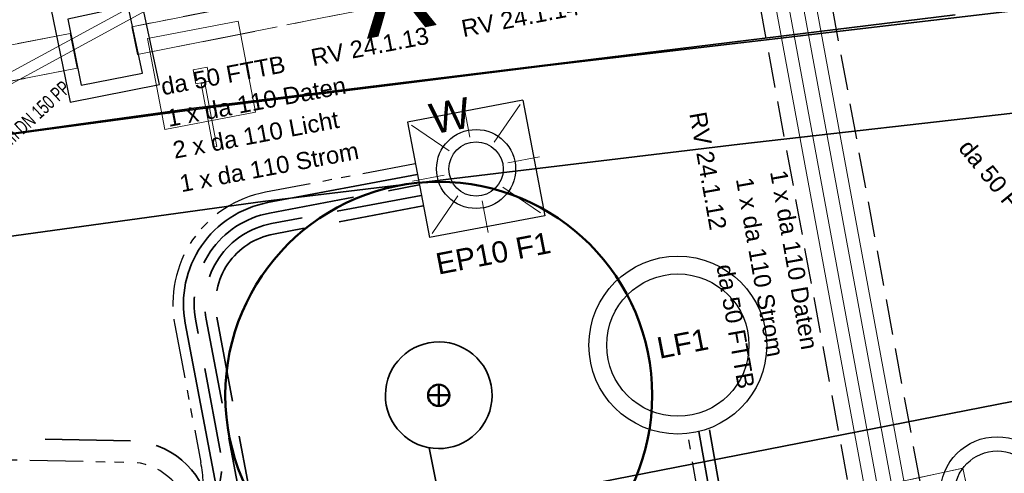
# Model space of a CAD drawing. Extents: x 3503752 to 3504470, y 5375172 to 5375556.
# Tile 14 of 77: x 3504222.39 to 3504236.23, y 5375396.13 to 5375402.5. Entities that reach past the tile are written whole.
import ezdxf

# ---------------------------------------------------------------- set-up
doc = ezdxf.new("R2010")
doc.units = 0
doc.header["$MEASUREMENT"] = 0
for name, pattern in [('1', [1.4, 0.5, -0.2, 0.5, -0.2]), ('2', [3.4, 1.2, -0.5, 1.2, -0.5]), ('237', [1.5, 0.75, -0.18, 0.13, -0.13, 0.13, -0.18]), ('239', [2.09, 0.75, -0.18, 0.75, -0.18, 0.05, -0.18]), ('33', [12, 4, -8]), ('38', [5.5, 4, -0.5, 0.5, -0.5]), ('85', [2.7501, 2.0001, -0.25, 0.25, -0.25])]:
    doc.linetypes.add(name, pattern=pattern)
for name, color, linetype in [('4WB_KANALISATION', 7, 'Continuous'), ('4WP_KANCAD', 7, 'Continuous'), ('_4WP_FW_PLANUN', 7, 'Continuous'), ('_4WP_GRABEN', 7, 'Continuous'), ('_4WP_KANAL_STILL', 7, 'Continuous'), ('_4WP_KANCAD', 7, 'Continuous'), ('_4WP_KANCAD-T', 7, 'Continuous'), ('_4WP_LICHT-KSR', 7, 'Continuous'), ('_4WP_LICHT-LAMPE', 7, 'Continuous'), ('_4WP_STADT-WERBE', 7, 'Continuous'), ('_4WP_STADT_BEW_S', 7, 'Continuous'), ('_4WP_STADT_DATEN', 7, 'Continuous'), ('_4WP_STADT_FTT3', 7, 'Continuous'), ('_4WP_STADT_STROM', 7, 'Continuous'), ('BHM_BAUM_NEU', 7, 'Continuous'), ('K_FLURSTUECKE', 7, 'Continuous'), ('K_GRENZEN-UNABGE', 7, 'Continuous'), ('PUNKTHOEHENATTDEF', 7, 'Continuous'), ('PUNKTNUMMERNATTDEF', 7, 'Continuous'), ('PUNKTSPEZIFIKATION', 7, 'Continuous'), ('V_FAHRBAHNRAND', 7, 'Continuous'), ('X_BE_STELE50', 7, 'Continuous')]:
    doc.layers.add(name, color=color, linetype=linetype)
doc.styles.add('100', font='TXT', dxfattribs={"width": 0.7, "height": 0.2})
doc.styles.add('121', font='ARIAL.TTF', dxfattribs={"height": 0.24})
doc.styles.add('179', font='ARIAL.TTF', dxfattribs={"height": 0.24})
doc.styles.add('24', font='ARIAL.TTF', dxfattribs={"height": 0.43})
doc.styles.add('387', font='ARIAL.TTF', dxfattribs={"height": 0.24})
doc.styles.add('399', font='ARIAL.TTF', dxfattribs={"height": 0.3})
doc.styles.add('412', font='ARIAL.TTF', dxfattribs={"height": 0.24})
doc.styles.add('507', font='TXT', dxfattribs={"width": 0.8, "height": 1.5})
doc.styles.add('530', font='ARIAL.TTF', dxfattribs={"height": 0.3})

# ---------------------------------------------------------------- blocks, each defined once
blk = doc.blocks.new('LEITSYSTEM_BRA2')
at = {"color": 251, "linetype": 'Continuous', "lineweight": 13}
for points in [[(-0.65, 0.65), (0.65, 0.65), (0.65, -0.65), (-0.65, -0.65), (-0.65, 0.65)], [(-1.02, 0.025), (-0.11, 0.025), (-0.11, -0.025), (-1.02, -0.025), (-1.02, 0.025)], [(-0.11, 0.02), (-0.1, 0.02), (-0.1, -0.02), (-0.11, -0.02), (-0.11, 0.02)], [(-0.1, 0.1), (0.1, 0.1), (0.1, -0.1), (-0.1, -0.1), (-0.1, 0.1)]]:
    blk.add_lwpolyline(points, dxfattribs=at)
blk = doc.blocks.new('WP_LP_1010')
at = {"color": 1, "linetype": 'Continuous', "lineweight": 13}
for p, q in [((0, 0.454947), (0, 0.909893)), ((0, 0.909893), (0, 0.454947)), ((-0.776636, 0.776649), (-0.321689, 0.321703)), ((0.321689, 0.321703), (0.776636, 0.776649)), ((0.321689, 0.321703), (0.776636, 0.776649)), ((-0.454947, 0), (-0.909893, 0)), ((-0.454947, 0), (-0.909893, 0)), ((0.454947, 0), (0.909893, 0)), ((-0.321689, -0.321689), (-0.776636, -0.776636)), ((-0.321689, -0.321689), (-0.776636, -0.776636)), ((0.321689, -0.321689), (0.776636, -0.776636)), ((0.321689, -0.321689), (0.776636, -0.776636)), ((0, -0.454947), (0, -0.909893)), ((0, -0.454947), (0, -0.909893))]:
    blk.add_line(p, q, dxfattribs=at)
at = {"color": 7, "linetype": 'Continuous', "lineweight": 25}
for p, q in [((0.8253, 0.8253), (-0.8253, 0.8253)), ((-0.8253, 0.8253), (-0.8253, -0.8253)), ((0.8253, 0.8253), (0.8253, -0.8253)), ((0.8253, -0.8253), (-0.8253, -0.8253))]:
    blk.add_line(p, q, dxfattribs=at)
for radius in [0.555163, 0.38185]:
    blk.add_circle((0, 0), radius, dxfattribs=at)
at = {"color": 1, "linetype": 'Continuous', "style": '24'}
blk.add_text('W', height=0.43, dxfattribs=at).set_placement((-0.503602, 0.589889))
blk = doc.blocks.new('PUNKT')
blk.add_point((0, 0))
at = {"layer": 'PUNKTHOEHENATTDEF', "linetype": 'Continuous', "flags": 1}
blk.add_attdef('PUNKTHOEHE', (1, -0.5), '', height=0.8, dxfattribs=at)
at = {"layer": 'PUNKTNUMMERNATTDEF', "linetype": 'Continuous', "flags": 1}
blk.add_attdef('PUNKTNUMMER', (1, 0.5), '', height=0.8, dxfattribs=at)
at = {"layer": 'PUNKTSPEZIFIKATION', "linetype": 'Continuous', "flags": 1}
blk.add_attdef('PUNKTSPEZIFIKATION', (1, -1.5), '', height=0.8, dxfattribs=at)
blk = doc.blocks.new('10-UNVERMARKT')
at = {"color": 255, "linetype": '33', "lineweight": 13}
blk.add_circle((0, 0), 0.0789, dxfattribs=at)
at = {"color": 252, "linetype": 'Continuous', "lineweight": 25}
blk.add_circle((0, 0), 0.0325, dxfattribs=at)

msp = doc.modelspace()

# ---------------------------------------------------------------- linework, layer by layer
at = {"layer": '4WB_KANALISATION', "color": 7, "linetype": '85', "lineweight": 18}
msp.add_line((3504208.614, 5375390.405), (3504235.65, 5375396.198), dxfattribs=at)
at = {"layer": '4WB_KANALISATION', "color": 7, "linetype": 'Continuous', "lineweight": 13}
msp.add_line((3504235.838, 5375395.318), (3504235.65, 5375396.198), dxfattribs=at)
at = {"layer": '4WB_KANALISATION', "color": 7, "linetype": 'Continuous', "lineweight": 25}
for radius in [0.8, 0.6]:
    msp.add_circle((3504236.132, 5375395.841, 316.94), radius, dxfattribs=at)
at = {"layer": '4WP_KANCAD', "color": 7, "linetype": '38', "lineweight": 18}
msp.add_line((3504208.614, 5375390.405), (3504235.65, 5375396.198), dxfattribs=at)
at = {"layer": '4WP_KANCAD', "color": 7, "linetype": 'Continuous', "lineweight": 18}
for radius in [0.8, 0.6]:
    msp.add_circle((3504236.132, 5375395.841, 316.94), radius, dxfattribs=at)
at = {"layer": '_4WP_FW_PLANUN', "color": 7, "linetype": 'Continuous', "lineweight": 18}
msp.add_line((3504236.918, 5375384.677), (3504228.622, 5375429.588), dxfattribs=at)
for points in [[(3504236.443, 5375384.166), (3504229.13, 5375423.758), (3504228.011, 5375429.815), (3504226.388, 5375429.516), (3504226.347, 5375429.74), (3504226.524, 5375429.772), (3504226.532, 5375429.725), (3504228.155, 5375430.025)], [(3504236.62, 5375384.2), (3504229.307, 5375423.791), (3504228.155, 5375430.025)], [(3504236.741, 5375384.644), (3504228.478, 5375429.378), (3504226.855, 5375429.079), (3504226.814, 5375429.302), (3504226.991, 5375429.335), (3504227, 5375429.288), (3504228.622, 5375429.588)]]:
    msp.add_lwpolyline(points, dxfattribs=at)
at = {"layer": '_4WP_GRABEN', "color": 21, "linetype": '1', "lineweight": 25}
for p, q in [((3504237.21, 5375384.309), (3504229.705, 5375424.937)), ((3504228.722, 5375424.756), (3504236.226, 5375384.128))]:
    msp.add_line(p, q, dxfattribs=at)
at = {"layer": '_4WP_KANAL_STILL', "color": 7, "linetype": '85', "lineweight": 18}
for p, q in [((3504223.972, 5375402.403), (3504259.924, 5375409.542)), ((3504224.05, 5375402.011), (3504260.002, 5375409.15)), ((3504223.104, 5375402.309), (3504203.826, 5375398.576)), ((3504223.2, 5375401.819), (3504203.921, 5375398.085))]:
    msp.add_line(p, q, dxfattribs=at)
at = {"layer": '_4WP_KANAL_STILL', "color": 7, "linetype": 'Continuous', "lineweight": 13}
for p, q in [((3504224.05, 5375402.011), (3504223.972, 5375402.403)), ((3504223.2, 5375401.819), (3504223.104, 5375402.309))]:
    msp.add_line(p, q, dxfattribs=at)
at = {"layer": '_4WP_KANAL_STILL', "color": 7, "linetype": 'Continuous', "lineweight": 25}
for points in [[(3504224.358, 5375401.593), (3504224.074, 5375402.927), (3504222.834, 5375402.665), (3504223.104, 5375401.345), (3504224.358, 5375401.593)], [(3504224.12, 5375401.75), (3504223.92, 5375402.69), (3504223.07, 5375402.51), (3504223.26, 5375401.58), (3504224.12, 5375401.75)]]:
    msp.add_lwpolyline(points, dxfattribs=at)
at = {"layer": '_4WP_KANCAD', "color": 7, "linetype": '239', "lineweight": 18}
for points in [[(3504224.05, 5375402.011), (3504260.002, 5375409.15), (3504259.924, 5375409.542), (3504223.972, 5375402.403)], [(3504223.104, 5375402.309), (3504202.73, 5375398.363), (3504202.826, 5375397.873), (3504223.2, 5375401.819)], [(3504228.463, 5375393.738), (3504235.838, 5375395.318), (3504235.65, 5375396.198), (3504208.614, 5375390.405)]]:
    msp.add_lwpolyline(points, dxfattribs=at)
at = {"layer": '_4WP_KANCAD', "color": 1, "linetype": 'Continuous', "lineweight": 18}
for points in [[(3504224.262, 5375403.087), (3504224.255, 5375402.879), (3504224.176, 5375402.804), (3504220.651, 5375400.887), (3504220.494, 5375400.467), (3504220.623, 5375399.696)], [(3504224.412, 5375403.081), (3504224.403, 5375402.813), (3504224.403, 5375402.813), (3504224.264, 5375402.682), (3504224.264, 5375402.682), (3504220.771, 5375400.781), (3504220.771, 5375400.781), (3504220.648, 5375400.453), (3504220.648, 5375400.453), (3504220.771, 5375399.72), (3504220.623, 5375399.696), (3504220.494, 5375400.467), (3504220.494, 5375400.467), (3504220.651, 5375400.887), (3504220.651, 5375400.887), (3504224.176, 5375402.804), (3504224.176, 5375402.804), (3504224.255, 5375402.879), (3504224.255, 5375402.879), (3504224.262, 5375403.087)], [(3504224.412, 5375403.081), (3504224.403, 5375402.813), (3504224.264, 5375402.682), (3504220.771, 5375400.781), (3504220.648, 5375400.453), (3504220.771, 5375399.72)]]:
    msp.add_lwpolyline(points, dxfattribs=at)
at = {"layer": '_4WP_KANCAD', "color": 7, "linetype": 'Continuous', "lineweight": 25}
for points in [[(3504224.358, 5375401.593), (3504224.074, 5375402.927), (3504222.834, 5375402.665), (3504223.104, 5375401.345), (3504224.358, 5375401.593)], [(3504224.12, 5375401.75), (3504223.92, 5375402.69), (3504223.07, 5375402.51), (3504223.26, 5375401.58), (3504224.12, 5375401.75)]]:
    msp.add_lwpolyline(points, dxfattribs=at)
for radius in [0.8, 0.6]:
    msp.add_circle((3504236.132, 5375395.841, 316.94), radius, dxfattribs=at)
at = {"layer": '_4WP_LICHT-KSR', "color": 190, "linetype": '2', "lineweight": 35}
for points in [[(3504224.519, 5375395.277, 0.385321), (3504225.218, 5375396.422), (3504224.869, 5375398.264, -0.414575), (3504225.905, 5375399.784), (3504228.008, 5375400.18)], [(3504228.036, 5375400.032), (3504225.933, 5375399.636, 0.414576), (3504225.016, 5375398.292), (3504225.455, 5375395.978, 0.307754), (3504226.35, 5375395.082), (3504227.202, 5375394.919, -0.309061), (3504228.083, 5375394.032)]]:
    msp.add_lwpolyline(points, format="xyb", dxfattribs=at)
at = {"layer": '_4WP_STADT-WERBE', "color": 7, "linetype": 'Continuous', "lineweight": 25}
for radius in [1.25, 1]:
    msp.add_circle((3504231.644, 5375397.929), radius, dxfattribs=at)
at = {"layer": '_4WP_STADT_BEW_S', "color": 142, "linetype": 'Continuous', "lineweight": 35}
msp.add_line((3504228.151, 5375396.486), (3504228.257, 5375395.946), dxfattribs=at)
msp.add_lwpolyline([(3504222.981, 5375393.64), (3504224.944, 5375394.024, 0.073684), (3504225.322, 5375394.158), (3504227.608, 5375395.369, -0.07369), (3504227.986, 5375395.503), (3504250.901, 5375399.983), (3504252.273, 5375399.594), (3504264.237, 5375401.871)], format="xyb", dxfattribs=at)
msp.add_lwpolyline([(3504229.021, 5375397.365), (3504229.031, 5375397.292), (3504229.034, 5375397.218), (3504229.03, 5375397.145), (3504229.018, 5375397.072), (3504229, 5375397.001), (3504228.974, 5375396.932), (3504228.942, 5375396.865), (3504228.904, 5375396.803), (3504228.86, 5375396.744), (3504228.81, 5375396.69), (3504228.755, 5375396.641), (3504228.695, 5375396.597), (3504228.632, 5375396.56), (3504228.565, 5375396.529), (3504228.495, 5375396.505), (3504228.424, 5375396.488), (3504228.351, 5375396.478), (3504228.278, 5375396.475), (3504228.204, 5375396.479), (3504228.131, 5375396.49), (3504228.06, 5375396.509), (3504227.991, 5375396.534), (3504227.925, 5375396.566), (3504227.862, 5375396.604), (3504227.803, 5375396.649), (3504227.749, 5375396.699), (3504227.7, 5375396.754), (3504227.657, 5375396.813), (3504227.619, 5375396.876), (3504227.588, 5375396.943), (3504227.564, 5375397.013), (3504227.547, 5375397.084), (3504227.537, 5375397.157), (3504227.534, 5375397.231), (3504227.538, 5375397.304), (3504227.549, 5375397.377), (3504227.568, 5375397.448), (3504227.593, 5375397.517), (3504227.625, 5375397.584), (3504227.664, 5375397.646), (3504227.708, 5375397.705), (3504227.758, 5375397.759), (3504227.813, 5375397.808), (3504227.872, 5375397.852), (3504227.936, 5375397.889), (3504228.003, 5375397.92), (3504228.072, 5375397.944), (3504228.144, 5375397.961), (3504228.216, 5375397.971), (3504228.29, 5375397.974), (3504228.363, 5375397.97), (3504228.436, 5375397.959), (3504228.507, 5375397.94), (3504228.577, 5375397.915), (3504228.643, 5375397.883), (3504228.706, 5375397.845), (3504228.764, 5375397.8), (3504228.818, 5375397.75), (3504228.867, 5375397.695), (3504228.911, 5375397.636), (3504228.948, 5375397.573), (3504228.979, 5375397.506), (3504229.003, 5375397.436), (3504229.021, 5375397.365)], dxfattribs=at)
at = {"layer": '_4WP_STADT_DATEN', "color": 7, "linetype": 'Continuous', "lineweight": 35}
for points in [[(3504226.963, 5375393.764, 0.201404), (3504226.602, 5375394.314), (3504225.707, 5375394.917, -0.200158), (3504225.207, 5375395.676), (3504224.721, 5375398.236, -0.414575), (3504225.878, 5375399.931), (3504227.98, 5375400.327)], [(3504232.087, 5375396.74), (3504232.377, 5375395.102, -0.411879), (3504231.573, 5375393.945), (3504227.388, 5375393.172)]]:
    msp.add_lwpolyline(points, format="xyb", dxfattribs=at)
at = {"layer": '_4WP_STADT_FTT3', "color": 1, "linetype": '237', "lineweight": 25}
for points in [[(3504227.952, 5375400.475), (3504225.85, 5375400.078, 0.414576), (3504224.574, 5375398.208), (3504224.94, 5375396.279, -0.066478), (3504224.971, 5375395.71, 0.065267), (3504225.001, 5375395.14), (3504225.207, 5375394.027, -0.414213), (3504224.848, 5375393.506)], [(3504219.648, 5375397.84), (3504219.816, 5375397.272, 0.326918), (3504221.037, 5375396.341), (3504223.946, 5375396.284, -0.354826), (3504224.765, 5375395.592), (3504225.049, 5375394.052, -0.414214), (3504224.649, 5375393.469)], [(3504231.581, 5375394.973, 0.41188), (3504231.982, 5375395.552), (3504231.782, 5375396.686)]]:
    msp.add_lwpolyline(points, format="xyb", dxfattribs=at)
at = {"layer": '_4WP_STADT_STROM', "color": 3, "linetype": '2', "lineweight": 35}
for points in [[(3504228.063, 5375399.885), (3504225.961, 5375399.489, 0.414575), (3504225.164, 5375398.32), (3504225.597, 5375396.032, 0.307754), (3504226.392, 5375395.237), (3504227.232, 5375395.076, -0.309061), (3504228.24, 5375394.061)], [(3504227.611, 5375393.945, 0.331804), (3504227.061, 5375394.455, -0.017185), (3504226.135, 5375394.586, -0.31154), (3504225.06, 5375395.648, 0.354819), (3504223.952, 5375396.584), (3504221.043, 5375396.641, -0.326918), (3504220.104, 5375397.357), (3504219.936, 5375397.925)], [(3504228.892, 5375394.166, -0.103862), (3504229.364, 5375394.36), (3504231.285, 5375394.715, 0.411879), (3504232.088, 5375395.872), (3504231.94, 5375396.714)]]:
    msp.add_lwpolyline(points, format="xyb", dxfattribs=at)
at = {"layer": 'BHM_BAUM_NEU', "color": 91, "linetype": 'Continuous', "lineweight": 50}
for p, q in [((3504228.284, 5375397.074), (3504228.284, 5375397.374)), ((3504228.434, 5375397.224), (3504228.134, 5375397.224))]:
    msp.add_line(p, q, dxfattribs=at)
for radius in [3, 0.15]:
    msp.add_circle((3504228.284, 5375397.224), radius, dxfattribs=at)
at = {"layer": 'K_FLURSTUECKE', "color": 252, "linetype": 'Continuous', "lineweight": 35}
for p, q in [((3504235.544, 5375402.568), (3504224.806, 5375401.252)), ((3504224.806, 5375401.252), (3504235.544, 5375402.568)), ((3504235.544, 5375402.568), (3504224.806, 5375401.252)), ((3504224.806, 5375401.252), (3504235.544, 5375402.568)), ((3504224.774, 5375401.248), (3504213.726, 5375399.722)), ((3504213.726, 5375399.722), (3504224.774, 5375401.248)), ((3504224.774, 5375401.248), (3504213.726, 5375399.722)), ((3504213.726, 5375399.722), (3504224.774, 5375401.248))]:
    msp.add_line(p, q, dxfattribs=at)
at = {"layer": 'V_FAHRBAHNRAND', "color": 250, "linetype": 'Continuous', "lineweight": 35}
for p, q in [((3504237.151, 5375402.72, 321.401), (3504229.816, 5375401.858, 321.431)), ((3504237.151, 5375402.72, 321.401), (3504229.816, 5375401.858, 321.431)), ((3504224.855, 5375401.24, 321.478), (3504229.816, 5375401.858, 321.431)), ((3504224.855, 5375401.24, 321.478), (3504229.816, 5375401.858, 321.431)), ((3504232.514, 5375400.753, 321.416), (3504241.476, 5375401.775, 321.366)), ((3504232.514, 5375400.753, 321.416), (3504241.476, 5375401.775, 321.366)), ((3504217.038, 5375400.189, 321.526), (3504224.855, 5375401.24, 321.478)), ((3504217.038, 5375400.189, 321.526), (3504224.855, 5375401.24, 321.478)), ((3504225.81, 5375399.945, 321.44), (3504232.514, 5375400.753, 321.416)), ((3504225.81, 5375399.945, 321.44), (3504232.514, 5375400.753, 321.416)), ((3504216.474, 5375398.667, 321.503), (3504225.81, 5375399.945, 321.44)), ((3504216.474, 5375398.667, 321.503), (3504225.81, 5375399.945, 321.44))]:
    msp.add_line(p, q, dxfattribs=at)

# ---------------------------------------------------------------- block references
at = {"layer": '_4WP_LICHT-LAMPE', "color": 7, "rotation": 10.77300109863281}
msp.add_blockref('WP_LP_1010', (3504228.808, 5375400.404), dxfattribs=at)
at = {"layer": 'K_GRENZEN-UNABGE', "color": 252, "xscale": 0.2, "yscale": 0.2}
msp.add_blockref('10-UNVERMARKT', (3504224.79, 5375401.25), dxfattribs=at)
msp.add_blockref('10-UNVERMARKT', (3504224.79, 5375401.25), dxfattribs=at)
at = {"layer": 'K_GRENZEN-UNABGE', "color": 252}
msp.add_blockref('PUNKT', (3504224.79, 5375401.25), dxfattribs=at)
msp.add_blockref('PUNKT', (3504224.79, 5375401.25), dxfattribs=at)
at = {"layer": 'X_BE_STELE50', "color": 7, "rotation": 100.7700073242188}
msp.add_blockref('LEITSYSTEM_BRA2', (3504224.949, 5375401.719), dxfattribs=at)

# ---------------------------------------------------------------- texts
at = {"layer": '_4WP_KANAL_STILL', "color": 2, "linetype": 'Continuous', "style": '507', "width": 0.8}
msp.add_text('X   X   X   X   X   X   X', height=1.5, rotation=11.2312, dxfattribs=at).set_placement((3504227.239, 5375402.226))
at = {"layer": '_4WP_KANCAD-T', "color": 1, "linetype": 'Continuous', "style": '100', "width": 0.7}
msp.add_text('<-- 10.0 % 5.5 m DN 150 PP', height=0.2, rotation=42.8451, dxfattribs=at).set_placement((3504221.382, 5375399.897))
at = {"layer": '_4WP_LICHT-KSR', "color": 190, "linetype": 'Continuous', "style": '387'}
msp.add_text('2 x da 110 Licht', height=0.24, rotation=10.6698, dxfattribs=at).set_placement((3504224.572, 5375400.548))
at = {"layer": '_4WP_LICHT-LAMPE', "color": 190, "linetype": 'Continuous', "style": '399'}
msp.add_text('EP10 F1', height=0.3, rotation=10.9801, dxfattribs=at).set_placement((3504228.277, 5375398.918))
at = {"layer": '_4WP_STADT-WERBE', "color": 7, "linetype": 'Continuous', "style": '530'}
msp.add_text('LF1', height=0.3, rotation=10.9801, dxfattribs=at).set_placement((3504231.385, 5375397.736))
at = {"layer": '_4WP_STADT_DATEN', "color": 7, "linetype": 'Continuous', "style": '412'}
for rotation, p in [(10.6698, (3504224.488, 5375400.995)), (280.0084, (3504232.939, 5375400.364))]:
    msp.add_text('1 x da 110 Daten', height=0.24, rotation=rotation, dxfattribs=at).set_placement(p)
at = {"layer": '_4WP_STADT_FTT3', "color": 1, "linetype": 'Continuous', "style": '121'}
for s, rotation, p in [('RV 24.1.14', 10.9801, (3504228.629, 5375402.256)), ('RV 24.1.13', 10.9801, (3504226.515, 5375401.848)), ('da 50 FTTB', 10.6698, (3504224.405, 5375401.439)), ('RV 24.1.12', 280.0084, (3504231.805, 5375401.183)), ('da 50 FTTB', 309.2594, (3504235.575, 5375400.692)), ('da 50 FTTB', 280.0084, (3504232.185, 5375399.043))]:
    msp.add_text(s, height=0.24, rotation=rotation, dxfattribs=at).set_placement(p)
at = {"layer": '_4WP_STADT_STROM', "color": 7, "linetype": 'Continuous', "style": '179'}
for rotation, p in [(10.6698, (3504224.667, 5375400.077)), (280.0084, (3504232.459, 5375400.262))]:
    msp.add_text('1 x da 110 Strom', height=0.24, rotation=rotation, dxfattribs=at).set_placement(p)

doc.saveas('drawing.dxf')
